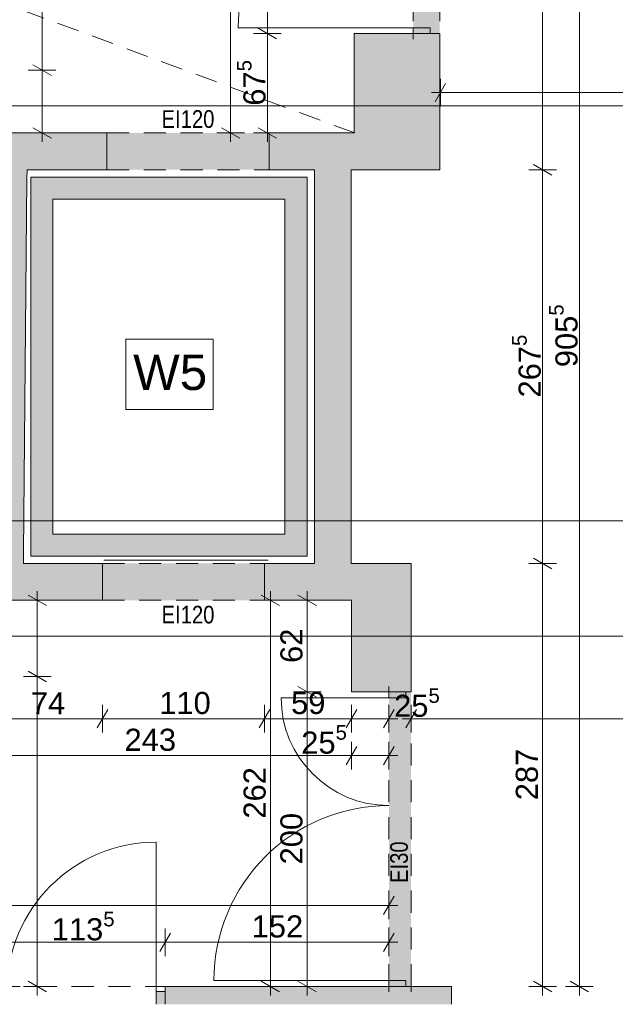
# Paper-space layout 'A-04 INWENTARYZACJA - PIĘTRO 1' of a CAD drawing. Header units: millimetres. Extents: x 0 to 500, y 0 to 350.
# Tile 3 of 10: x 132 to 173, y 133 to 200. Entities that reach past the tile are written whole.
import ezdxf
from ezdxf.xclip import XClip

# ---------------------------------------------------------------- set-up
doc = ezdxf.new("R2010")
doc.units = ezdxf.units.MM
doc.header["$MEASUREMENT"] = 0
doc.header["$XCLIPFRAME"] = 0
for name, pattern in [('ACAD_ISO03W100', [300, 120, -180]), ('DASHDOTX2', [1000, 500, -250, 0, -250]), ('Przer. długie kreski', [2.5, 1.5, -1]), ('PRZERYWANA_DU_A', [550, 350, -200])]:
    doc.linetypes.add(name, pattern=pattern)
for name, color, linetype, lineweight in [('A_linie przekroju_Nr_pióra__1', 7, 'Continuous', 20), ('A_opis pomieszczeń_Nr_pióra__1', 7, 'Continuous', 20), ('A_winda_Nr_pióra__1', 7, 'Continuous', 20), ('A_wymiary_Nr_pióra__1', 7, 'Continuous', 20), ('A_wymiary_Nr_pióra__2', 8, 'Continuous', 13), ('A_ściany_Nr_pióra__1', 7, 'Continuous', 20), ('Drzwi Archicad_Nr_pióra__1', 7, 'Continuous', 20)]:
    doc.layers.add(name, color=color, linetype=linetype, lineweight=lineweight)
for name, color, linetype, lineweight, true_color in [('A_osie_Nr_pióra__16', 7, 'Continuous', 5, 0x0f0f0f), ('A_ppoż_Nr_pióra__8', 7, 'Continuous', 13, 0x4c4c4c), ('A_schody_Nr_pióra__4', 7, 'Continuous', 18, 0x4b4b4b), ('A_sufit_Nr_pióra__4', 7, 'Continuous', 18, 0x4b4b4b), ('A_ściany_Nr_pióra__10', 7, 'Continuous', 13, 0x4b4b4b)]:
    doc.layers.add(name, color=color, linetype=linetype, lineweight=lineweight, true_color=true_color)
for name, color, linetype in [('A_podrys', 7, 'Continuous'), ('A_ppoż', 7, 'Continuous'), ('A_winda', 7, 'Continuous'), ('A_ściany', 7, 'Continuous'), ('Drzwi Archicad', 7, 'Continuous')]:
    doc.layers.add(name, color=color, linetype=linetype)
doc.styles.add('STYL_AUTOMATYCZNY_1', font='arial.ttf')
doc.styles.add('STYL_AUTOMATYCZNY_2', font='ARIALN.TTF')
doc.styles.add('STYL_AUTOMATYCZNY_4', font='arial.ttf')

# ---------------------------------------------------------------- blocks, each defined once
blk = doc.blocks.new('Rysunek_2_2', base_point=(-1581.118, -251.356))
at = {"layer": 'A_ppoż', "linetype": 'Continuous', "lineweight": 0, "true_color": 0x121212}
for points in [[(160.594, 198.629), (160.594, 218.479), (158.794, 218.479), (158.794, 198.629)], [(138.004, 191.879), (138.004, 189.379), (149.004, 189.379), (149.004, 191.879)], [(137.694, 162.649), (137.694, 160.149), (148.694, 160.149), (148.694, 162.649)], [(157.146, 153.935), (157.146, 133.935), (158.646, 133.935), (158.646, 153.935)]]:
    blk.add_hatch(color=250, dxfattribs=at).paths.add_polyline_path(points)
at = {"layer": 'A_winda', "linetype": 'Continuous', "lineweight": 0, "true_color": 0xfdfdfd}
h = blk.add_hatch(color=7, dxfattribs=at)
h.paths.add_polyline_path([(132.834, 188.879), (132.834, 163.149), (151.584, 163.149), (151.584, 188.879)])
h.paths.add_polyline_path([(150.084, 187.379), (150.084, 164.649), (134.334, 164.649), (134.334, 187.379)], flags=0)
at = {"layer": 'A_ściany', "linetype": 'Continuous', "lineweight": 0, "true_color": 0x000000}
for points in [[(154.794, 198.629), (154.794, 191.879), (160.594, 189.379), (160.594, 198.629)], [(130.604, 196.149), (126.104, 196.149), (126.104, 193.498), (126.004, 193.498), (126.016, 190.887), (129.906, 190.895), (129.906, 188.777), (132.577, 188.782), (132.583, 189.379), (133.184, 189.379), (133.184, 191.879), (130.604, 191.879)], [(133.184, 191.879), (133.184, 189.379), (138.004, 189.379), (138.004, 191.879)], [(154.794, 191.879), (149.004, 191.879), (149.004, 189.379), (160.594, 189.379)], [(152.084, 189.379), (152.084, 162.649), (154.584, 162.649), (154.584, 189.379)], [(129.906, 188.777), (129.91, 163.368), (132.34, 163.368), (132.577, 188.782)], [(132.34, 163.368), (129.906, 163.368), (129.906, 160.555), (126.056, 160.555), (126.056, 154.975), (130.276, 154.975), (130.276, 160.149), (132.994, 160.149), (132.994, 162.649), (132.333, 162.649)], [(132.994, 160.149), (137.694, 160.149), (137.694, 162.649), (132.994, 162.649)], [(158.646, 162.649), (148.694, 162.649), (148.694, 160.149), (154.596, 160.149)], [(154.596, 160.149), (154.596, 153.935), (158.646, 153.935), (158.646, 162.649)], [(161.379, 133.935), (141.946, 133.935), (141.946, 132.719), (157.772, 132.719)], [(157.772, 132.719), (161.379, 132.719), (161.379, 133.935)]]:
    blk.add_hatch(color=18, dxfattribs=at).paths.add_polyline_path(points)
at = {"layer": 'Drzwi Archicad', "linetype": 'Continuous', "lineweight": 0, "true_color": 0xfdfdfd}
blk.add_hatch(color=7, dxfattribs=at).paths.add_polyline_path([(141.346, 132.719), (141.946, 132.719), (141.946, 133.585), (141.346, 133.585)])
at = {"layer": 'A_linie przekroju_Nr_pióra__1', "color": 7, "linetype": 'ACAD_ISO03W100', "lineweight": 20}
blk.add_line((57.107, 165.552), (288.074, 165.552), dxfattribs=at)
at = {"layer": 'A_opis pomieszczeń_Nr_pióra__1', "color": 7, "linetype": 'Continuous', "lineweight": 20}
for p, q in [((145.217, 177.881), (139.281, 177.881)), ((139.281, 177.881), (139.281, 173.11)), ((145.217, 173.11), (145.217, 177.881)), ((139.281, 173.11), (145.217, 173.11))]:
    blk.add_line(p, q, dxfattribs=at)
at = {"layer": 'A_osie_Nr_pióra__16', "color": 250, "linetype": 'DASHDOTX2', "lineweight": 5, "true_color": 0x0f0f0f}
for p, q in [((288.074, 193.719), (63.875, 193.719)), ((288.074, 157.719), (63.875, 157.719))]:
    blk.add_line(p, q, dxfattribs=at)
at = {"layer": 'A_schody_Nr_pióra__4', "color": 251, "linetype": 'Continuous', "lineweight": 18, "true_color": 0x4b4b4b}
blk.add_line((137.796, 162.885), (148.936, 162.885), dxfattribs=at)
at = {"layer": 'A_sufit_Nr_pióra__4', "color": 251, "linetype": 'Przer. długie kreski', "lineweight": 18, "true_color": 0x4b4b4b}
blk.add_line((154.824, 191.879), (65.214, 224.999), dxfattribs=at)
at = {"layer": 'A_winda_Nr_pióra__1', "color": 7, "linetype": 'PRZERYWANA_DU_A', "lineweight": 20, "flags": 128}
for points in [[(132.834, 188.879), (151.584, 188.879), (151.584, 163.149), (132.834, 163.149)], [(150.084, 187.379), (150.084, 164.649), (134.334, 164.649), (134.334, 187.379)]]:
    blk.add_lwpolyline(points, close=True, dxfattribs=at)
at = {"layer": 'A_wymiary_Nr_pióra__1', "color": 7, "linetype": 'Continuous', "lineweight": 20}
for p, q in [((148.269, 198.99), (149.519, 198.268)), ((132.979, 196.51), (134.229, 195.788)), ((160.994, 195.244), (160.272, 193.994)), ((132.979, 192.24), (134.229, 191.518)), ((145.769, 192.24), (147.019, 191.518)), ((148.269, 192.24), (149.519, 191.518)), ((166.95, 189.74), (168.2, 189.018)), ((166.95, 163.01), (168.2, 162.288)), ((133.901, 159.788), (132.651, 160.51)), ((149.721, 159.788), (148.471, 160.51)), ((152.221, 159.788), (150.971, 160.51)), ((132.651, 155.336), (133.901, 154.614)), ((150.971, 154.296), (152.221, 153.574)), ((138.055, 152.733), (137.333, 151.483)), ((149.055, 152.733), (148.333, 151.483)), ((154.957, 152.733), (154.235, 151.483)), ((156.775, 151.483), (157.497, 152.733)), ((159.007, 152.733), (158.285, 151.483)), ((154.957, 150.233), (154.235, 148.983)), ((156.775, 148.983), (157.497, 150.233)), ((156.775, 138.81), (157.497, 140.06)), ((142.307, 137.56), (141.585, 136.31)), ((156.775, 136.31), (157.497, 137.56)), ((132.651, 134.296), (133.901, 133.574)), ((148.471, 134.296), (149.721, 133.574)), ((150.971, 134.296), (152.221, 133.574)), ((166.95, 134.296), (168.2, 133.574)), ((169.45, 134.296), (170.7, 133.574))]:
    blk.add_line(p, q, dxfattribs=at)
at = {"layer": 'A_wymiary_Nr_pióra__2', "color": 8, "linetype": 'Continuous', "lineweight": 13}
for p, q in [((133.604, 196.149), (133.604, 224.999)), ((146.394, 191.879), (146.394, 224.999)), ((167.575, 189.379), (167.575, 224.499)), ((170.075, 133.935), (170.075, 224.499)), ((148.894, 198.629), (148.894, 218.479)), ((149.832, 198.629), (147.957, 198.629)), ((148.894, 191.879), (148.894, 198.629)), ((134.542, 196.149), (132.667, 196.149)), ((133.604, 191.879), (133.604, 196.149)), ((160.633, 193.681), (160.633, 195.556)), ((160.022, 194.619), (160.633, 194.619)), ((160.633, 194.619), (192.024, 194.619)), ((134.542, 191.879), (132.667, 191.879)), ((133.604, 191.268), (133.604, 191.879)), ((147.332, 191.879), (145.457, 191.879)), ((146.394, 191.268), (146.394, 191.879)), ((149.832, 191.879), (147.957, 191.879)), ((148.894, 191.268), (148.894, 191.879)), ((168.512, 189.379), (166.637, 189.379)), ((167.575, 162.649), (167.575, 189.379)), ((168.512, 162.649), (166.637, 162.649)), ((167.575, 133.935), (167.575, 162.649)), ((133.276, 160.149), (133.276, 160.76)), ((149.096, 160.149), (149.096, 160.76)), ((151.596, 160.149), (151.596, 160.76)), ((134.214, 160.149), (132.339, 160.149)), ((133.276, 154.975), (133.276, 160.149)), ((150.034, 160.149), (148.159, 160.149)), ((149.096, 133.935), (149.096, 160.149)), ((152.534, 160.149), (150.659, 160.149)), ((151.596, 153.935), (151.596, 160.149)), ((134.214, 154.975), (132.339, 154.975)), ((133.276, 133.935), (133.276, 154.975)), ((152.534, 153.935), (150.659, 153.935)), ((151.596, 133.935), (151.596, 153.935)), ((137.694, 151.17), (137.694, 153.045)), ((148.694, 151.17), (148.694, 153.045)), ((154.596, 151.17), (154.596, 153.045)), ((157.136, 151.17), (157.136, 153.045)), ((158.646, 151.17), (158.646, 153.045)), ((130.276, 152.108), (137.694, 152.108)), ((137.694, 152.108), (148.694, 152.108)), ((148.694, 152.108), (154.596, 152.108)), ((154.596, 152.108), (157.136, 152.108)), ((157.136, 152.108), (157.747, 152.108)), ((158.035, 152.108), (158.646, 152.108)), ((158.646, 152.108), (192.304, 152.108)), ((154.596, 148.67), (154.596, 150.545)), ((157.136, 148.67), (157.136, 150.545)), ((130.276, 149.608), (154.596, 149.608)), ((154.596, 149.608), (157.136, 149.608)), ((157.136, 149.608), (157.747, 149.608)), ((157.136, 138.497), (157.136, 140.372)), ((58.646, 139.435), (157.136, 139.435)), ((157.136, 139.435), (157.747, 139.435)), ((141.946, 135.997), (141.946, 137.872)), ((157.136, 135.997), (157.136, 137.872)), ((130.606, 136.935), (141.946, 136.935)), ((141.946, 136.935), (157.136, 136.935)), ((157.136, 136.935), (157.747, 136.935)), ((134.214, 133.935), (132.339, 133.935)), ((133.276, 133.323), (133.276, 133.935)), ((150.034, 133.935), (148.159, 133.935)), ((149.096, 133.323), (149.096, 133.935)), ((152.534, 133.935), (150.659, 133.935)), ((151.596, 133.323), (151.596, 133.935)), ((168.512, 133.935), (166.637, 133.935)), ((167.575, 133.323), (167.575, 133.935)), ((171.012, 133.935), (169.137, 133.935)), ((170.075, 133.323), (170.075, 133.935))]:
    blk.add_line(p, q, dxfattribs=at)
at = {"layer": 'A_ściany_Nr_pióra__1', "color": 7, "linetype": 'Continuous', "lineweight": 20}
for p, q in [((158.794, 198.629), (158.794, 198.259)), ((158.794, 198.629), (159.944, 198.629)), ((159.944, 198.629), (160.594, 198.629)), ((160.594, 198.629), (160.594, 198.259)), ((138.004, 191.879), (138.004, 189.379)), ((149.004, 191.879), (149.004, 189.379)), ((137.694, 162.649), (137.694, 160.149)), ((148.694, 162.649), (148.694, 160.149)), ((157.146, 153.935), (157.146, 154.305)), ((157.146, 153.935), (158.296, 153.935)), ((158.296, 153.935), (158.646, 153.935)), ((158.646, 153.935), (158.646, 154.305)), ((141.946, 133.935), (142.316, 133.935)), ((141.946, 133.585), (141.946, 133.935)), ((157.146, 133.935), (157.146, 133.565)), ((157.146, 133.935), (158.296, 133.935)), ((158.296, 133.935), (158.646, 133.935)), ((158.646, 133.935), (158.646, 133.565)), ((141.946, 132.719), (141.946, 133.585))]:
    blk.add_line(p, q, dxfattribs=at)
at = {"layer": 'A_ściany_Nr_pióra__1', "color": 7, "linetype": 'Continuous', "lineweight": 20, "flags": 128}
for points in [[(154.794, 198.629), (154.794, 191.879)], [(158.794, 198.629), (154.794, 198.629)], [(160.594, 189.379), (160.594, 198.629)], [(133.184, 191.879), (130.604, 191.879)], [(138.004, 191.879), (133.184, 191.879)], [(154.794, 191.879), (149.004, 191.879)], [(132.577, 188.782), (132.583, 189.379)], [(132.583, 189.379), (133.184, 189.379)], [(133.184, 189.379), (138.004, 189.379)], [(149.004, 189.379), (152.084, 189.379)], [(152.084, 189.379), (152.084, 162.649)], [(154.584, 189.379), (160.594, 189.379)], [(154.584, 162.649), (154.584, 189.379)], [(132.34, 163.368), (132.577, 188.782)], [(132.333, 162.649), (132.34, 163.368)], [(132.994, 162.649), (132.333, 162.649)], [(137.694, 162.649), (132.994, 162.649)], [(152.084, 162.649), (148.694, 162.649)], [(158.646, 162.649), (154.584, 162.649)], [(158.646, 153.935), (158.646, 162.649)], [(130.276, 160.149), (132.994, 160.149)], [(132.994, 160.149), (137.694, 160.149)], [(148.694, 160.149), (154.596, 160.149)], [(154.596, 160.149), (154.596, 153.935)], [(154.596, 153.935), (157.146, 153.935)], [(161.379, 133.935), (141.946, 133.935)], [(161.379, 132.719), (161.379, 133.935)]]:
    blk.add_lwpolyline(points, dxfattribs=at)
at = {"layer": 'A_ściany_Nr_pióra__10', "color": 251, "linetype": 'Przer. długie kreski', "lineweight": 13, "true_color": 0x4b4b4b}
for p, q in [((158.794, 218.479), (158.794, 198.629)), ((160.594, 218.479), (160.594, 198.629)), ((138.004, 191.879), (149.004, 191.879)), ((138.004, 189.379), (149.004, 189.379)), ((137.694, 162.649), (148.694, 162.649)), ((137.694, 160.149), (148.694, 160.149)), ((157.146, 133.935), (157.146, 153.935)), ((158.646, 133.935), (158.646, 153.935)), ((130.606, 133.935), (141.946, 133.935))]:
    blk.add_line(p, q, dxfattribs=at)
at = {"layer": 'Drzwi Archicad_Nr_pióra__1', "color": 7, "linetype": 'Continuous', "lineweight": 20}
for p, q in [((158.794, 199.029), (146.914, 199.029)), ((158.794, 198.629), (158.794, 199.029)), ((158.794, 199.029), (159.944, 199.029)), ((159.944, 198.629), (158.794, 198.629)), ((158.794, 198.629), (159.944, 198.629)), ((158.794, 198.629), (159.944, 198.629)), ((158.794, 198.629), (158.794, 198.259)), ((158.794, 198.629), (158.794, 198.259)), ((159.944, 199.029), (159.944, 198.629)), ((159.944, 198.629), (160.594, 198.629)), ((159.944, 198.629), (160.594, 198.629)), ((160.594, 198.629), (160.594, 198.259)), ((160.594, 198.629), (160.594, 198.259)), ((138.004, 191.879), (138.004, 189.379)), ((149.004, 191.879), (149.004, 189.379)), ((137.694, 162.649), (137.694, 160.149)), ((148.694, 162.649), (148.694, 160.149)), ((157.146, 153.935), (157.146, 154.305)), ((157.146, 153.935), (157.146, 154.305)), ((157.146, 153.535), (157.146, 153.935)), ((157.146, 153.935), (158.296, 153.935)), ((157.146, 153.935), (158.296, 153.935)), ((157.146, 153.935), (158.296, 153.935)), ((158.296, 153.935), (158.296, 153.535)), ((158.296, 153.935), (158.646, 153.935)), ((158.296, 153.935), (158.646, 153.935)), ((158.646, 153.935), (158.646, 154.305)), ((158.646, 153.935), (158.646, 154.305)), ((157.146, 153.535), (149.826, 153.535)), ((158.296, 153.535), (157.146, 153.535)), ((141.346, 133.585), (141.346, 143.725)), ((141.946, 133.585), (141.946, 133.935)), ((141.946, 133.585), (141.946, 133.935)), ((141.946, 133.935), (142.316, 133.935)), ((141.946, 133.935), (142.316, 133.935)), ((157.146, 134.335), (145.266, 134.335)), ((157.146, 133.935), (157.146, 134.335)), ((157.146, 134.335), (158.296, 134.335)), ((158.296, 133.935), (157.146, 133.935)), ((157.146, 133.935), (158.296, 133.935)), ((157.146, 133.935), (158.296, 133.935)), ((157.146, 133.935), (157.146, 133.565)), ((157.146, 133.935), (157.146, 133.565)), ((158.296, 134.335), (158.296, 133.935)), ((158.296, 133.935), (158.646, 133.935)), ((158.296, 133.935), (158.646, 133.935)), ((158.646, 133.935), (158.646, 133.565)), ((158.646, 133.935), (158.646, 133.565)), ((141.946, 133.585), (141.346, 133.585)), ((141.346, 133.585), (141.346, 132.719)), ((141.946, 132.719), (141.946, 133.585)), ((141.946, 132.719), (141.946, 133.585)), ((141.946, 132.719), (141.946, 133.585))]:
    blk.add_line(p, q, dxfattribs=at)
for centre, radius, start, end in [((158.794, 199.029), 11.88, 90, 180), ((157.146, 153.535), 7.32, 180, 270), ((157.146, 134.335), 11.88, 90, 180), ((141.346, 133.585), 10.14, 90, 180)]:
    blk.add_arc(centre, radius, start, end, dxfattribs=at)
at = {"layer": 'A_opis pomieszczeń_Nr_pióra__1', "color": 7, "linetype": 'Continuous', "lineweight": 20, "insert": (139.781, 175.612), "char_height": 2.3999, "attachment_point": 4, "style": 'STYL_AUTOMATYCZNY_1'}
blk.add_mtext('\\A1;{\\pql;\\fArial|b0|i0|c238|p0;\\W1.000000;W5}', dxfattribs=at)
at = {"layer": 'A_ppoż_Nr_pióra__8', "color": 251, "linetype": 'Continuous', "lineweight": 13, "true_color": 0x4c4c4c, "char_height": 1.2, "attachment_point": 5, "style": 'STYL_AUTOMATYCZNY_2'}
for insert in [(143.504, 192.82), (143.504, 159.17)]:
    blk.add_mtext('\\A1;{\\pqc;\\fArial Narrow|b0|i0|c238|p0;\\W1.000000;EI120}', dxfattribs=dict(at, insert=insert))
at = {"layer": 'A_ppoż_Nr_pióra__8', "color": 251, "linetype": 'Continuous', "lineweight": 13, "true_color": 0x4c4c4c, "insert": (157.838, 142.368), "char_height": 1.2, "attachment_point": 5, "rotation": 90, "style": 'STYL_AUTOMATYCZNY_2'}
blk.add_mtext('\\A1;{\\pqc;\\fArial Narrow|b0|i0|c238|p0;\\W1.000000;EI30}', dxfattribs=at)
at = {"layer": 'A_wymiary_Nr_pióra__1', "color": 7, "linetype": 'Continuous', "lineweight": 20, "char_height": 1.5, "attachment_point": 7, "rotation": 90, "style": 'STYL_AUTOMATYCZNY_1'}
for s, insert in [('\\A1;{\\pql;\\fArial|b0|i0|c238|p0;\\W1.000000;67\\fArial|b0|i0|c238|p0;\\W1.000000;\\A1{\\H.66x;\\S5^  ;}}', (149.202, 193.732)), ('\\A1;{\\pql;\\fArial|b0|i0|c238|p0;\\W1.000000;905\\fArial|b0|i0|c238|p0;\\W1.000000;\\A1{\\H.66x;\\S5^  ;}}', (170.383, 175.979)), ('\\A1;{\\pql;\\fArial|b0|i0|c238|p0;\\W1.000000;267\\fArial|b0|i0|c238|p0;\\W1.000000;\\A1{\\H.66x;\\S5^  ;}}', (167.883, 173.92))]:
    blk.add_mtext(s, dxfattribs=dict(at, insert=insert))
at = {"layer": 'A_wymiary_Nr_pióra__1', "color": 7, "linetype": 'Continuous', "lineweight": 20, "char_height": 1.5, "attachment_point": 7, "style": 'STYL_AUTOMATYCZNY_1'}
for s, insert in [('\\A1;{\\pql;\\fArial|b0|i0|c238|p0;\\W1.000000;38\\fArial|b0|i0|c238|p0;\\W1.000000;\\A1{\\H.66x;\\S5^  ;}}', (126.46, 161.896)), ('\\A1;{\\pql;\\fArial|b0|i0|c238|p0;\\W1.000000;25\\fArial|b0|i0|c238|p0;\\W1.000000;\\A1{\\H.66x;\\S5^  ;}}', (157.497, 151.8)), ('\\A1;{\\pql;\\fArial|b0|i0|c238|p0;\\W1.000000;25\\fArial|b0|i0|c238|p0;\\W1.000000;\\A1{\\H.66x;\\S5^  ;}}', (151.192, 149.3)), ('\\A1;{\\pql;\\fArial|b0|i0|c238|p0;\\W1.000000;113\\fArial|b0|i0|c238|p0;\\W1.000000;\\A1{\\H.66x;\\S5^  ;}}', (134.259, 136.626))]:
    blk.add_mtext(s, dxfattribs=dict(at, insert=insert))
at = {"layer": 'A_wymiary_Nr_pióra__1', "color": 7, "linetype": 'Continuous', "lineweight": 20, "char_height": 1.5, "attachment_point": 7, "rotation": 90, "style": 'STYL_AUTOMATYCZNY_4'}
for s, insert, width in [('\\A1;{\\pql;\\fArial|b0|i0|c238|p0;\\W1.000000;62}', (151.296, 155.898), 2.28817), ('\\A1;{\\pql;\\fArial|b0|i0|c238|p0;\\W1.000000;287}', (167.275, 146.576), 3.43226), ('\\A1;{\\pql;\\fArial|b0|i0|c238|p0;\\W1.000000;262}', (148.796, 145.326), 3.43226), ('\\A1;{\\pql;\\fArial|b0|i0|c238|p0;\\W1.000000;200}', (151.296, 142.219), 3.43226)]:
    blk.add_mtext(s, dxfattribs=dict(at, insert=insert, width=width))
at = {"layer": 'A_wymiary_Nr_pióra__1', "color": 7, "linetype": 'Continuous', "lineweight": 20, "char_height": 1.5, "attachment_point": 7, "style": 'STYL_AUTOMATYCZNY_4'}
for s, insert, width in [('\\A1;{\\pql;\\fArial|b0|i0|c238|p0;\\W1.000000;74}', (132.841, 152.408), 2.28817), ('\\A1;{\\pql;\\fArial|b0|i0|c238|p0;\\W1.000000;110}', (141.555, 152.408), 3.27958), ('\\A1;{\\pql;\\fArial|b0|i0|c238|p0;\\W1.000000;59}', (150.501, 152.408), 2.28817), ('\\A1;{\\pql;\\fArial|b0|i0|c238|p0;\\W1.000000;243}', (139.198, 149.908), 3.43226), ('\\A1;{\\pql;\\fArial|b0|i0|c238|p0;\\W1.000000;152}', (147.825, 137.235), 3.43226)]:
    blk.add_mtext(s, dxfattribs=dict(at, insert=insert, width=width))

psp = doc.layouts.new('A-04 INWENTARYZACJA - PIĘTRO 1')

# ---------------------------------------------------------------- block references
at = {"layer": 'A_podrys', "color": 37, "linetype": 'Continuous', "lineweight": 5, "true_color": 0x656532}
ref = psp.add_blockref('Rysunek_2_2', (-1581.118, -251.356), dxfattribs=at)
XClip(ref).set_block_clipping_path([(37.6235497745, 132.7189073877), (288.0735210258, 336.5289073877)])

doc.saveas('drawing.dxf')
